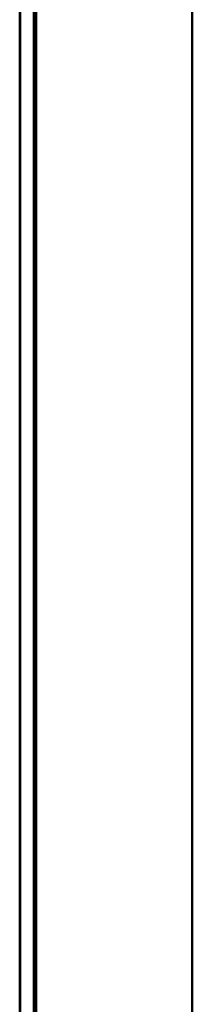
# Model space of a CAD drawing. Header units: inches. Extents: x 1 to 203, y 4 to 128.
# Tile 125 of 132: x 100.169 to 101.01, y 108.101 to 112.914. Entities that reach past the tile are written whole.
import ezdxf

# ---------------------------------------------------------------- set-up
doc = ezdxf.new("R2010")
doc.units = ezdxf.units.IN
doc.header["$LTSCALE"] = 6
doc.header["$MEASUREMENT"] = 0
doc.layers.add('Visible (ANSI)', color=7, linetype='Continuous', lineweight=50)

msp = doc.modelspace()

# ---------------------------------------------------------------- linework, layer by layer
at = {"layer": 'Visible (ANSI)'}
for p, q in [((101.01, 45.4028), (101.01, 117.6526)), ((100.1688, 116.9683), (100.1688, 82.8796)), ((100.1715, 115.2267), (100.1715, 103.9727)), ((100.2382, 103.9727), (100.2382, 115.2267)), ((100.2482, 103.9727), (100.2482, 115.2267))]:
    msp.add_line(p, q, dxfattribs=at)

doc.saveas('drawing.dxf')
